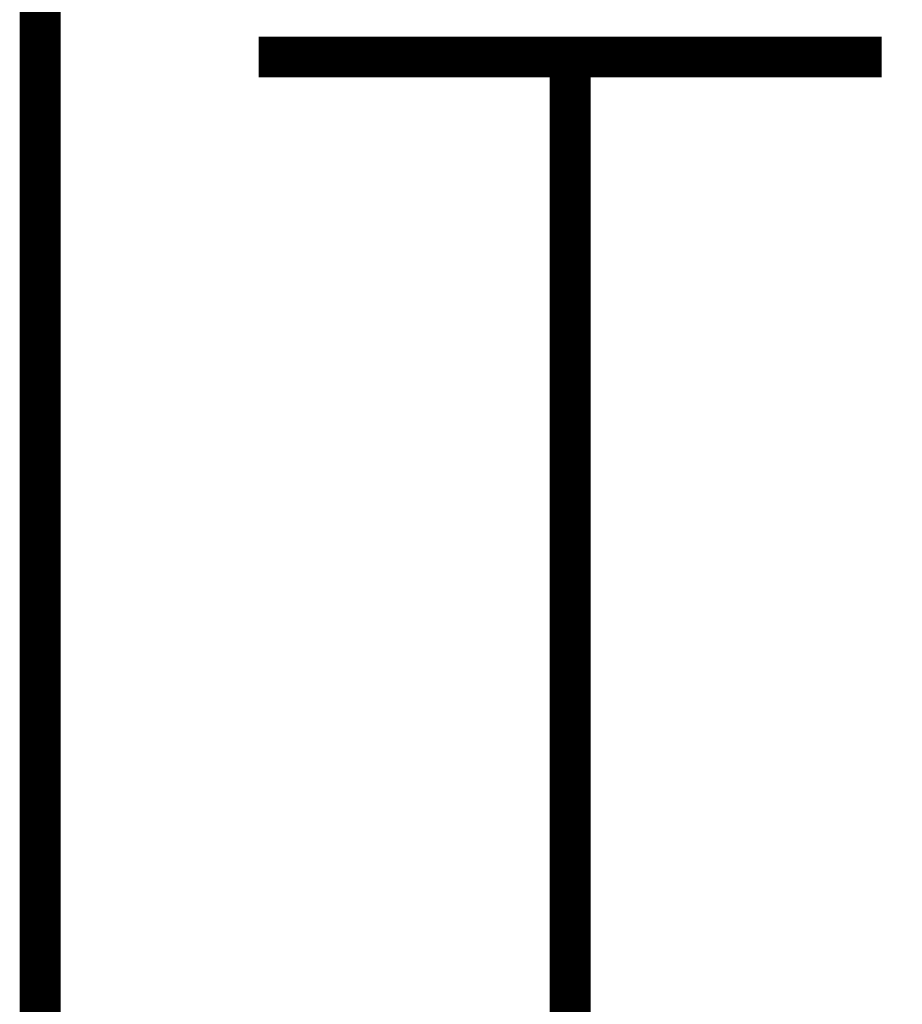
# Model space of a CAD drawing. Header units: inches. Extents: x 0 to 292, y 0 to 193.
# Tile 47 of 189: x 75.51 to 81.96, y 132.51 to 139.71. Entities that reach past the tile are written whole.
import ezdxf

# ---------------------------------------------------------------- set-up
doc = ezdxf.new("R2010")
doc.units = ezdxf.units.IN
doc.layers.add('Sheet', color=255, linetype='Continuous')

msp = doc.modelspace()

# ---------------------------------------------------------------- linework, layer by layer
at = {"layer": 'Sheet'}
for points in [[(81.6563, 120.1627, 0.2997, 0.2997, 0), (75.6553, 120.1627, 0.2997, 0.2997, 0), (75.6553, 144.1563, 0.2997, 0.2997, 0)], [(81.8122, 139.4394, 0.2997, 0.2997, 0), (77.253, 139.4394, 0.2997, 0.2997, 0)], [(79.5326, 138.9327, 0.2997, 0.2997, 0), (79.5326, 139.4394, 0.2997, 0.2997, 0)], [(79.5326, 138.9327, 0.2997, 0.2997, 0), (79.5326, 136.3793, 0.2997, 0.2997, 0)], [(79.5326, 136.3793, 0.2997, 0.2997, 0), (79.5326, 128.4659, 0.2997, 0.2997, 0)]]:
    msp.add_lwpolyline(points, format="xyseb", dxfattribs=at)

doc.saveas('drawing.dxf')
